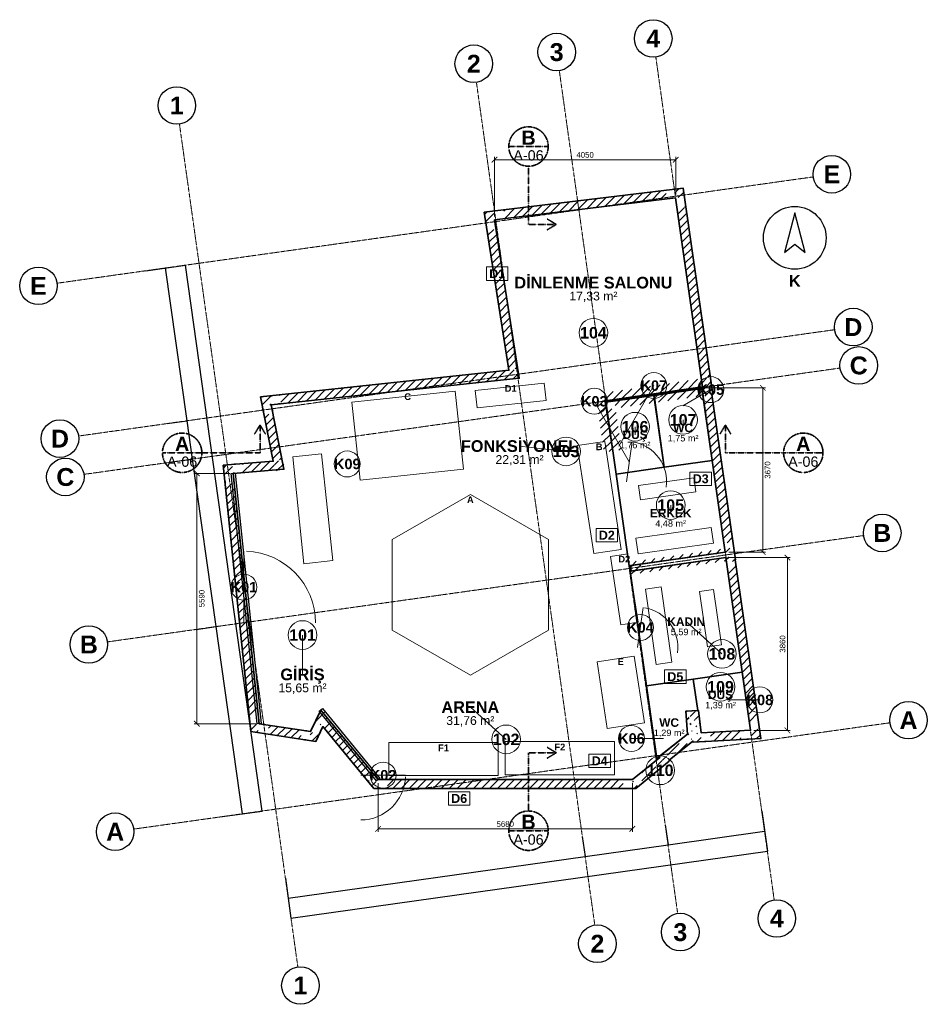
# Model space of a CAD drawing. Header units: millimetres. Extents: x -4770 to 15512, y -5017 to 16972.
import ezdxf
from ezdxf.enums import TextEntityAlignment as Align

# ---------------------------------------------------------------- set-up
doc = ezdxf.new("R2010")
doc.units = ezdxf.units.MM
doc.linetypes.add('DASHDOT', pattern=[3.556, 2.54, -0.508, 0, -0.508])
for name, color, linetype, lineweight in [('A-CEPHE', 5, 'Continuous', 25), ('A-DUVAR-MEVCUT', 8, 'Continuous', 35), ('A-DUVAR-YENI', 1, 'Continuous', 35), ('A-EKIPMAN', 9, 'Continuous', 18), ('A-KAPI', 8, 'Continuous', 18), ('A-KESIT-HAT', 1, 'DASHDOT', 35), ('A-MAHAL', 250, 'Continuous', 18), ('A-MOBILYA', 9, 'Continuous', 18), ('A-YAZI', 7, 'Continuous', 13), ('G-AKS-BALON', 8, 'Continuous', 25), ('G-AKS-HAT', 8, 'DASHDOT', 18), ('G-KUZEY', 7, 'Continuous', 25), ('G-OLCU', 7, 'Continuous', 13), ('G-OLCU-ZINCIR', 7, 'Continuous', 13)]:
    doc.layers.add(name, color=color, linetype=linetype, lineweight=lineweight)
doc.styles.add('GYM', font='arial.ttf')
doc.styles.add('GYM-B', font='arialbd.ttf')
doc.styles.add('OpenSansCondensed-Light', font='OpenSansCondensed-Light.ttf')
doc.dimstyles.new('EZDXF', dxfattribs={"dimtxt": 0.25, "dimasz": 0.175, "dimexe": 0.375, "dimexo": 0.125, "dimgap": 0.1, "dimtad": 1, "dimlfac": 100, "dimzin": 12, "dimdsep": 46, "dimtxsty": 'OpenSansCondensed-Light', "dimblk": 'ARCHTICK', "dimcen": 2.5, "dimazin": 3, "dimtfac": 0.5, "dimtmove": 2, "dimatfit": 3, "dimarcsym": 0})
doc.dimstyles.new('GYM-50', dxfattribs={"dimscale": 50, "dimtxt": 2.5, "dimasz": 2.5, "dimexe": 1.25, "dimexo": 1.5, "dimgap": 0.9, "dimtad": 1, "dimdec": 0, "dimtxsty": 'GYM', "dimblk": 'ARCHTICK', "dimcen": 2.5, "dimclrd": 7, "dimclre": 7, "dimclrt": 7, "dimazin": 3, "dimtfac": 1, "dimtmove": 0, "dimatfit": 3, "dimlwd": 18, "dimlwe": 13, "dimarcsym": 0})

# ---------------------------------------------------------------- blocks, each defined once
blk = doc.blocks.new('G_KUZEY')
blk.add_lwpolyline([(0, 560), (-230, -330), (0, -140), (230, -330)], close=True)
blk.add_circle((0, 0), 700)
at = {"style": 'GYM-B'}
blk.add_text('K', height=260, dxfattribs=at).set_placement((0, -960), align=Align.MIDDLE_CENTER)
blk = doc.blocks.new('_ARCHTICK')
at = {"color": 0, "linetype": 'ByBlock', "const_width": 0.15}
blk.add_lwpolyline([(-0.5, -0.5), (0.5, 0.5)], dxfattribs=at)

msp = doc.modelspace()

# ---------------------------------------------------------------- hatches: boundary and pattern name
at = {"layer": 'A-DUVAR-MEVCUT'}
h = msp.add_hatch(dxfattribs=at)
h.set_pattern_fill('ANSI31', scale=40)
h.paths.add_polyline_path([(11012, 4959), (11563, 1104), (11760.98784, 1132.29865), (11209.98784, 4987.29865)])
h.paths.add_polyline_path([(11353, 1092.99729), (11563, 1104), (11532.98444, 1314), (11735.01704, 1314), (11773, 1048.25716), (11773, 914.72839), (11377.37373, 894), (11353, 894)])
h.paths.add_polyline_path([(11563, 1104), (10456, 1046), (10466.46442, 846.27395), (11573.46442, 904.27395)])
h.paths.add_polyline_path([(10432.29032, 1256), (10456, 1046), (10666, 1057.00271), (10666, 856.72839), (10278.39157, 836.42009), (10275.47486, 862.25383), (10246, 838.72565), (10246, 1256)])
h.paths.add_polyline_path([(10456, 1046), (10400, 1542), (10201.26266, 1519.56191), (10257.26266, 1023.56191)])
h.paths.add_polyline_path([(10190, 1332), (10190, 1534.60563), (10400, 1542), (10423.70968, 1332)])
h.paths.add_polyline_path([(10400, 1542), (10116, 1532), (10123.03789, 1332.12387), (10407.03789, 1342.12387)])
h.paths.add_polyline_path([(10326, 1322), (10129.89105, 1322), (10116, 1532), (10326, 1539.39437)])
h.paths.add_polyline_path([(10116, 1532), (10150, 1018), (10349.56388, 1031.20072), (10315.56388, 1545.20072)])
h.paths.add_polyline_path([(9940, 850.36842), (10150, 1018), (10136.10895, 1228), (10360, 1228), (10360, 840.69587), (10278.39157, 836.42009), (10275.47486, 862.25383), (10207.50852, 808), (9940, 808)])
h.paths.add_polyline_path([(10150, 1018), (9527.47436, 521.07164), (9652.24609, 364.7642), (10274.77173, 861.69256)])
h.paths.add_polyline_path([(9317.47436, 322.81752), (9531, 498), (9527.47436, 521.07164), (9737.47436, 688.70322), (9737.47436, 408.70048), (9618.47696, 311.07164), (9317.47436, 311.07164)])
h.paths.add_polyline_path([(9527.47436, 521.07164), (9531, 498), (9728.70495, 528.21182), (9725.17931, 551.28346)])
h.paths.add_polyline_path([(9321, 325.71005), (9531, 498), (9527.47436, 521.07164), (9741, 691.51754), (9741, 411.59301), (9590.35551, 288), (9321, 288)])
h.paths.add_polyline_path([(9531, 498), (8924, 0), (9050.85552, -154.62108), (9657.85552, 343.37892)])
h.paths.add_polyline_path([(9134, -86.40699), (8995.54426, -200), (8714, -200), (8714, 0), (8924, 0), (9134, 172.28995)])
h.paths.add_polyline_path([(8924, 0), (3241, 0), (3241, -200), (8924, -200)])
h.paths.add_polyline_path([(3067.59807, 210), (3241, 0), (3451, 0), (3451, -200), (3146.77475, -200), (3031, -59.78993), (3031, 210)])
h.paths.add_polyline_path([(3241, 0), (1957, 1555), (1802.78013, 1427.65703), (3086.78013, -127.34297)])
h.paths.add_polyline_path([(1858.5625, 1345), (1957, 1555), (2130.40193, 1345)])
h.paths.add_polyline_path([(1957, 1555), (1732, 1075), (1913.09179, 990.11322), (2138.09179, 1470.11322)])
h.paths.add_polyline_path([(1522, 904.11387), (1522, 1106.32697), (1732, 1075), (1830.4375, 1285), (1942, 1285), (1942, 1051.78408), (1854.44496, 865), (1784.19936, 865)])
h.paths.add_polyline_path([(1732, 1075), (579, 1247), (549.49132, 1049.18888), (1702.49132, 877.18888)])
h.paths.add_polyline_path([(557.26033, 1457), (579, 1247), (789, 1215.67303), (789, 1037), (631.19936, 1037), (396.03926, 1072.08026), (369, 1333.27294), (369, 1457)])
h.paths.add_polyline_path([(579, 1247), (0, 6840), (-198.93685, 6819.40561), (380.06315, 1226.40561)])
h.paths.add_polyline_path([(210, 6856.82218), (0, 6840), (21.73967, 6630), (-179.32916, 6630), (-210, 6926.27294), (-210, 7023.81848), (116.83741, 7050), (210, 7050)])
h.paths.add_polyline_path([(0, 6840), (1136, 6931), (1120.03003, 7130.36138), (-15.96997, 7039.36138)])
h.paths.add_polyline_path([(1094.75781, 7141), (1136, 6931), (926, 6914.17782), (926, 7141)])
h.paths.add_polyline_path([(1136, 6931), (853, 8372), (656.74886, 8333.45796), (939.74886, 6892.45796)])
h.paths.add_polyline_path([(1063, 8394.4824), (853, 8372), (894.24219, 8162), (690.42172, 8162), (643, 8403.46539), (643, 8550.6605), (935.73101, 8582), (1063, 8582)])
h.paths.add_polyline_path([(853, 8372), (6392, 8965), (6370.70986, 9163.8636), (831.70986, 8570.8636)])
h.paths.add_polyline_path([(6359.19864, 9175), (6392, 8965), (6182, 8942.5176), (6182, 9175)])
h.paths.add_polyline_path([(6392, 8965), (5840, 12499), (5642.39599, 12468.13486), (6194.39599, 8934.13486)])
h.paths.add_polyline_path([(6050, 12524.49073), (5840, 12499), (5872.80136, 12289), (5670.37631, 12289), (5630, 12547.49617), (5630, 12674.9773), (5910.28884, 12709), (6050, 12709)])
h.paths.add_polyline_path([(5840, 12499), (9885, 12990), (9860.90001, 13188.54267), (5815.90001, 12697.54267)])
h.paths.add_polyline_path([(9915.16355, 12780), (9885, 12990), (9675, 12964.50927), (9675, 13165.9773), (9955.28884, 13200), (10056.88905, 13200), (10095, 12934.6698), (10095, 12780)])
h.paths.add_polyline_path([(9885, 12990), (10491, 8771), (10688.96826, 8799.43536), (10082.96826, 13018.43536)])
h.paths.add_polyline_path([(10500.33896, 8561), (10473, 8753), (10281, 8725.32836), (10281, 8741.19293), (10491, 8771), (10460.83645, 8981), (10662.88905, 8981), (10701, 8715.6698), (10701, 8598.80247), (10697.05334, 8598.24229), (10701, 8570.52514), (10701, 8561)])
h.paths.add_polyline_path([(10491, 8771), (8314, 8462), (8342.10598, 8263.98471), (10519.10598, 8572.98471)])
h.paths.add_polyline_path([(8524, 8472.10401), (8329, 8444), (8356.21177, 8252), (8346.09066, 8252), (8314, 8462), (8524, 8491.80707)])
h.paths.add_polyline_path([(8314, 8462), (8485.61987, 7338.92633), (8683.32482, 7369.13815), (8511.70495, 8492.21182)])
h.paths.add_polyline_path([(8455.85699, 7548.92633), (8485.61987, 7338.92633), (8453.52921, 7548.92633)])
h.paths.add_polyline_path([(8485.61987, 7338.92633), (8329, 8444), (8130.97892, 8415.93487), (8287.59879, 7310.8612)])
h.paths.add_polyline_path([(8539, 8474.26586), (8329, 8444), (8358.76288, 8234), (8348.84129, 8234), (8314, 8462), (8539, 8493.93615)])
h.paths.add_polyline_path([(8329, 8444), (10473, 8753), (10444.47015, 8950.95466), (8300.47015, 8641.95466)])
h.paths.add_polyline_path([(10502.90199, 8543), (10473, 8753), (10263, 8722.73414), (10263, 8738.63803), (10491, 8771), (10463.4219, 8963), (10665.4745, 8963), (10683, 8840.98663), (10683, 8543)])
h.paths.add_polyline_path([(10473, 8753), (10996, 5080), (11194.00282, 5108.1937), (10671.00282, 8781.1937)])
h.paths.add_polyline_path([(11024.72088, 4870), (11012, 4959), (10786, 4926.84981), (10786, 5050.16768), (10996, 5080), (10966.09801, 5290), (11168.11534, 5290), (11206, 5023.93814), (11206, 4870)])
h.paths.add_polyline_path([(10996, 5080), (8876.81642, 4778.95156), (8904.94574, 4580.93959), (11024.12932, 4881.98803)])
h.paths.add_polyline_path([(9086.81642, 4685.12827), (8895.31677, 4657.88601), (8876.81642, 4778.95156), (9086.81642, 4808.78389)])
h.paths.add_polyline_path([(8876.81642, 4778.95156), (8895.31677, 4657.88601), (9093.02171, 4688.09783), (9074.52136, 4809.16338)])
h.paths.add_polyline_path([(9105.31677, 4687.76008), (8895.31677, 4657.88601), (8876.81642, 4778.95156), (9105.31677, 4811.41202)])
h.paths.add_polyline_path([(8895.31677, 4657.88601), (11012, 4959), (10983.8321, 5157.00649), (8867.14886, 4855.8925)])
h.paths.add_polyline_path([(11042.01556, 4749), (11012, 4959), (10802, 4929.12593), (10802, 5052.44061), (10996, 5080), (10983.32725, 5169), (11185.34458, 5169), (11222, 4911.57103), (11222, 4910.09728), (11221.04179, 4909.96115), (11222, 4903.25716), (11222, 4749)])

# ---------------------------------------------------------------- linework, layer by layer
at = {"layer": 'A-CEPHE'}
for points in [[(-44.75972, 6835.35588), (44.75972, 6844.64412), (624.75972, 1254.64412), (535.24028, 1245.35588)], [(3274.7883, 28.54425), (3205.2117, -28.54425), (1925.2117, 1531.45575), (1994.7883, 1588.54425)]]:
    msp.add_lwpolyline(points, close=True, dxfattribs=at)
at = {"layer": 'A-DUVAR-MEVCUT'}
for points in [[(11221.04179, 4909.96115), (11791.94357, 915.72091), (10278.39157, 836.42009), (10275.47486, 862.25383), (9742.65371, 436.93168), (9745.91018, 415.62146), (8995.54426, -200), (3146.77475, -200), (2003.97522, 1183.99787), (1849.85398, 855.2059), (396.03926, 1072.08026), (-220.01508, 7023.01622), (896.54259, 7112.45878), (614.68743, 8547.62938), (6162.00312, 9141.51965), (5610.45834, 12672.60525), (10055.14799, 13212.12135), (10717.45096, 8601.13749), (10697.05334, 8598.24229), (11222.20569, 4910.1265)], [(11012, 4959), (11563, 1104), (10456, 1046), (10400, 1542), (10116, 1532), (10150, 1018), (9527.47436, 521.07164), (9531, 498), (8924, 0), (3241, 0), (1957, 1555), (1732, 1075), (579, 1247), (0, 6840), (1136, 6931), (853, 8372), (6392, 8965), (5840, 12499), (9885, 12990), (10491, 8771), (8314, 8462), (8485.61987, 7338.92633), (8329, 8444), (10473, 8753), (10996, 5080), (8876.81642, 4778.95156), (8895.31677, 4657.88601)]]:
    msp.add_lwpolyline(points, close=True, dxfattribs=at)
at = {"layer": 'A-DUVAR-YENI'}
for points in [[(10473, 8753), (8329, 8444), (8849, 4775), (10996, 5080)], [(9403.29452, 8580.48246), (9631.66352, 6976.65965), (8558.61802, 6823.86825), (8331.29042, 8427.83935)], [(10475.81937, 8733.19972), (10704.18837, 7129.37691), (9632.65354, 6976.80062), (9404.28454, 8580.62343)], [(11012, 4959), (8868, 4654), (9466, 472), (10150, 1018), (10116, 1532), (10400, 1542), (10456, 1046), (11563, 1104)], [(10280.14346, 2245.09933), (10380.77907, 1541.32321), (10116, 1532), (10150, 1018), (9496.83309, 496.61238), (9463.16892, 491.79861), (9233.85158, 2095.4861)], [(11377.47369, 2402.01073), (11563, 1104), (10456, 1046), (10400, 1542), (10381.78418, 1541.3586), (10281.13339, 2245.24089)]]:
    msp.add_lwpolyline(points, close=True, dxfattribs=at)
at = {"layer": 'A-EKIPMAN'}
for points in [[(6991.3334, 8468.45876), (6949.89041, 8856.25055), (5408.6666, 8691.54124), (5450.10959, 8303.74945)], [(4960.45095, 8673.31202), (2653.58692, 8426.77938), (2839.54905, 6686.68798), (5146.41308, 6933.22062)], [(8301.8949, 7552.8534), (7689.02869, 7459.07169), (8058.1051, 5047.1466), (8670.97131, 5140.92831)], [(5300, 6369.88661), (3550.72689, 5359.9433), (3550.72689, 3340.0567), (5300, 2330.11339), (7049.27311, 3340.0567), (7049.27311, 5359.9433)], [(8815.52917, 5045.57862), (8430.01656, 4986.5869), (8664.47083, 3454.42138), (9049.98344, 3513.4131)], [(9188.61305, 1272.15913), (8961.72182, 2754.89996), (8131.38695, 2627.84087), (8358.27818, 1145.10004)], [(5925, 90), (5925, 830), (3475, 830), (3475, 90)], [(8525, 110), (8525, 850), (6075, 850), (6075, 110)]]:
    msp.add_lwpolyline(points, close=True, dxfattribs=at)
at = {"layer": 'A-KAPI'}
for p, q in [((8787.3721, 6654.37937), (8912.6279, 7545.62063)), ((240, 3500), (240, 5100)), ((9037.3721, 2954.37937), (9162.6279, 3845.62063)), ((2850, 100), (3850, 100))]:
    msp.add_line(p, q, dxfattribs=at)
for centre, radius, start, end in [((8787.3721, 6654.37937), 900, -8, 80), ((240, 3500), 1600, 0, 88), ((9037.3721, 2954.37937), 900, -8, 80), ((2850, 100), 1000, -90, -2)]:
    msp.add_arc(centre, radius, start, end, dxfattribs=at)
at = {"layer": 'A-KESIT-HAT'}
for p, q in [((6160, 14140), (7040, 14140)), ((6600, 13700), (6600, 12400)), ((6600, 12400), (7220, 12400)), ((7220, 12400), (7020, 12520)), ((7220, 12400), (7020, 12280)), ((600, 7920), (480, 7720)), ((600, 7300), (600, 7920)), ((600, 7920), (720, 7720)), ((11000, 7920), (10880, 7720)), ((11000, 7300), (11000, 7920)), ((11000, 7920), (11120, 7720)), ((-1580, 7300), (-700, 7300)), ((-700, 7300), (600, 7300)), ((12300, 7300), (11000, 7300)), ((12300, 7300), (13180, 7300)), ((7220, 600), (7020, 720)), ((6600, -700), (6600, 600)), ((6600, 600), (7220, 600)), ((7220, 600), (7020, 480)), ((6160, -1140), (7040, -1140))]:
    msp.add_line(p, q, dxfattribs=at)
for centre in [(6600, 14140), (-1140, 7300), (12740, 7300), (6600, -1140)]:
    msp.add_circle(centre, 440, dxfattribs=at)
at = {"layer": 'A-MAHAL'}
for p, q in [((8620, 7450), (9400, 8800.99963)), ((10050, 8350), (10673.53829, 8710)), ((8850, 7100), (8070, 8450.99963)), ((10054.23645, 7855.00017), (10054.23645, 8035.00017)), ((8981.23664, 7702.2495), (8981.23664, 7882.2495)), ((6400, 7450), (7439.23048, 7330)), ((2550, 7050), (2550, 7050)), ((9777.09054, 5951.43909), (9777.09054, 6131.43909)), ((240, 4300), (240, 4300)), ((10122.70129, 3528.50033), (10922.70129, 2808.50033)), ((9100, 3400), (9100, 3400)), ((1550, 2350), (1550, 3230)), ((10890.77574, 1893.62044), (10890.77574, 2073.62044)), ((11050, 1780), (11770, 1780)), ((5300, 1620), (6100, 900)), ((9620, 920), (8900, 920)), ((3350, 100), (3350, 100))]:
    msp.add_line(p, q, dxfattribs=at)
for points in [[(5660, 11150), (6140, 11150), (6140, 11450), (5660, 11450)], [(10207.46134, 6570), (10687.46134, 6570), (10687.46134, 6870), (10207.46134, 6870)], [(8110, 5310), (8590, 5310), (8590, 5610), (8110, 5610)], [(9640, 2150), (10120, 2150), (10120, 2450), (9640, 2450)], [(7950, 270), (8430, 270), (8430, 570), (7950, 570)], [(4810, -570), (5290, -570), (5290, -270), (4810, -270)]]:
    msp.add_lwpolyline(points, close=True, dxfattribs=at)
for centre, radius in [((8050, 9980), 320), ((9400, 8800.99963), 290), ((10673.53829, 8710), 290), ((8070, 8450.99963), 290), ((8981.23664, 7882.2495), 320), ((10054.23645, 8035.00017), 320), ((7439.23048, 7330), 320), ((2550, 7050), 290), ((9777.09054, 6131.43909), 320), ((240, 4300), 290), ((1550, 3230), 320), ((9100, 3400), 290), ((10922.70129, 2808.50033), 320), ((10890.77574, 2073.62044), 320), ((11770, 1780), 290), ((6100, 900), 320), ((8900, 920), 290), ((9542.088, 208.58984), 320), ((3350, 100), 290)]:
    msp.add_circle(centre, radius, dxfattribs=at)
at = {"layer": 'A-MOBILYA'}
for points in [[(1977.78546, 7277.39803), (1331.34623, 7209.45452), (1582.21454, 4822.60197), (2228.65377, 4890.54548)], [(9058.45138, 6566.50755), (9103.4583, 6249.68839), (10341.03313, 6425.49665), (10296.02621, 6742.31581)], [(8998.13474, 5391.34292), (9047.36105, 5044.82197), (10730.46282, 5283.9212), (10681.23651, 5630.44215)], [(9561.81032, 4306.5688), (9215.33462, 4257.02493), (9455.97628, 2574.143), (9802.45197, 2623.68687)], [(10737.02973, 4247.3292), (10420.25195, 4202.03195), (10597.19435, 2964.61876), (10913.97212, 3009.91602)]]:
    msp.add_lwpolyline(points, close=True, dxfattribs=at)
at = {"layer": 'G-AKS-BALON'}
for centre in [(9386.42289, 16552.01029), (7229.60505, 16248.88931), (5377.23919, 15988.55627), (-1258.20667, 15056.00517), (13378.20927, 13519.68238), (-4350.23863, 11028.11152), (13857.833, 10106.98224), (13978.16993, 9250.74044), (-3870.61491, 7615.41138), (-3750.27797, 6759.16958), (14503.93786, 5509.70723), (-3224.51004, 3018.13636), (15091.55678, 1328.58142), (-2636.89113, -1162.98945), (12148.53164, -3101.41469), (9991.7138, -3404.53567), (8139.34795, -3664.86871), (1503.90208, -4597.41981)]:
    msp.add_circle(centre, 420, dxfattribs=at)
at = {"layer": 'G-AKS-HAT'}
for p, q in [((12090.07894, -2685.5021), (9444.87559, 16136.0977)), ((9933.2611, -2988.62308), (7288.05775, 15832.97672)), ((8080.89524, -3248.95612), (5435.6919, 15572.64368)), ((1445.44938, -4181.50722), (-1199.75397, 14640.09258)), ((-3934.32604, 11086.56422), (12962.29668, 13461.22968)), ((-3454.70232, 7673.86408), (13441.92041, 10048.52954)), ((-3334.36538, 6817.62228), (13562.25734, 9192.28774)), ((-2808.59745, 3076.58907), (14088.02527, 5451.25453)), ((-2220.97854, -1104.53675), (14675.64419, 1270.12871))]:
    msp.add_line(p, q, dxfattribs=at)

# ---------------------------------------------------------------- block references
at = {"layer": 'G-KUZEY'}
msp.add_blockref('G_KUZEY', (12550, 12100), dxfattribs=at)

# ---------------------------------------------------------------- texts
at = {"layer": 'A-EKIPMAN', "style": 'GYM-B'}
for s, p in [('D1', (6200, 8736.25055)), ('C', (3900, 8553.31202)), ('B', (8180, 7432.8534)), ('A', (5300, 6249.88661)), ('D2', (8740, 4925.57862)), ('E', (8660, 2634.89996)), ('F1', (4700, 710)), ('F2', (7300, 730))]:
    msp.add_text(s, height=150, dxfattribs=at).set_placement(p, align=Align.MIDDLE_CENTER)
at = {"layer": 'A-KESIT-HAT'}
for s, height, style, p in [('B', 316.8, 'GYM-B', (6600, 14338)), ('A-06', 228.8, 'GYM', (6600, 13942)), ('A', 316.8, 'GYM-B', (-1140, 7498)), ('A', 316.8, 'GYM-B', (12740, 7498)), ('A-06', 228.8, 'GYM', (-1140, 7102)), ('A-06', 228.8, 'GYM', (12740, 7102)), ('B', 316.8, 'GYM-B', (6600, -942)), ('A-06', 228.8, 'GYM', (6600, -1338))]:
    msp.add_text(s, height=height, dxfattribs=dict(at, style=style)).set_placement(p, align=Align.MIDDLE_CENTER)
at = {"layer": 'A-MAHAL', "style": 'GYM-B'}
for s, height, p in [('D1', 200, (5900, 11300)), ('104', 256, (8050, 9980)), ('K07', 232, (9400, 8800.99963)), ('K05', 232, (10673.53829, 8710)), ('K03', 232, (8070, 8450.99963)), ('107', 256, (10054.23645, 8035.00017)), ('106', 256, (8981.23664, 7882.2495)), ('103', 256, (7439.23048, 7330)), ('K09', 232, (2550, 7050)), ('D3', 200, (10447.46134, 6720)), ('105', 256, (9777.09054, 6131.43909)), ('D2', 200, (8350, 5460)), ('K01', 232, (240, 4300)), ('K04', 232, (9100, 3400)), ('101', 256, (1550, 3230)), ('108', 256, (10922.70129, 2808.50033)), ('D5', 200, (9880, 2300)), ('109', 256, (10890.77574, 2073.62044)), ('K08', 232, (11770, 1780)), ('102', 256, (6100, 900)), ('K06', 232, (8900, 920)), ('D4', 200, (8190, 420)), ('K02', 232, (3350, 100)), ('110', 256, (9542.088, 208.58984)), ('D6', 200, (5050, -420))]:
    msp.add_text(s, height=height, dxfattribs=at).set_placement(p, align=Align.MIDDLE_CENTER)
at = {"layer": 'A-YAZI'}
for s, height, style, p in [('DİNLENME SALONU', 260, 'GYM-B', (8050, 11100)), ('17,33 m²', 195, 'GYM', (8050, 10800)), ('WC', 190, 'GYM-B', (10054.23645, 7855.00017)), ('DUŞ', 190, 'GYM-B', (8981.23664, 7702.2495)), ('1,75 m²', 145, 'GYM', (10054.23645, 7625.00017)), ('FONKSİYONEL', 260, 'GYM-B', (6400, 7450)), ('1,76 m²', 145, 'GYM', (8981.23664, 7472.2495)), ('22,31 m²', 195, 'GYM', (6400, 7150)), ('ERKEK', 190, 'GYM-B', (9777.09054, 5951.43909)), ('4,48 m²', 145, 'GYM', (9777.09054, 5721.43909)), ('KADIN', 190, 'GYM-B', (10122.70129, 3528.50033)), ('5,59 m²', 145, 'GYM', (10122.70129, 3298.50033)), ('GİRİŞ', 260, 'GYM-B', (1550, 2350)), ('15,65 m²', 195, 'GYM', (1550, 2050)), ('DUŞ', 190, 'GYM-B', (10890.77574, 1893.62044)), ('1,39 m²', 145, 'GYM', (10890.77574, 1663.62044)), ('ARENA', 260, 'GYM-B', (5300, 1620)), ('31,76 m²', 195, 'GYM', (5300, 1320)), ('WC', 190, 'GYM-B', (9742.088, 1275)), ('1,29 m²', 145, 'GYM', (9742.088, 1045))]:
    msp.add_text(s, height=height, dxfattribs=dict(at, style=style)).set_placement(p, align=Align.MIDDLE_CENTER)
at = {"layer": 'G-AKS-BALON', "style": 'GYM-B'}
for s, p in [('4', (9386.42289, 16552.01029)), ('3', (7229.60505, 16248.88931)), ('2', (5377.23919, 15988.55627)), ('1', (-1258.20667, 15056.00517)), ('E', (13378.20927, 13519.68238)), ('E', (-4350.23863, 11028.11152)), ('D', (13857.833, 10106.98224)), ('C', (13978.16993, 9250.74044)), ('D', (-3870.61491, 7615.41138)), ('C', (-3750.27797, 6759.16958)), ('B', (14503.93786, 5509.70723)), ('B', (-3224.51004, 3018.13636)), ('A', (15091.55678, 1328.58142)), ('A', (-2636.89113, -1162.98945)), ('4', (12148.53164, -3101.41469)), ('3', (9991.7138, -3404.53567)), ('2', (8139.34795, -3664.86871)), ('1', (1503.90208, -4597.41981))]:
    msp.add_text(s, height=399, dxfattribs=at).set_placement(p, align=Align.MIDDLE_CENTER)

# ---------------------------------------------------------------- dimensions: what is measured, and where the dimension line sits
at = {"layer": 'G-OLCU'}
for base, p1, p2 in [((5840, 13845), (5840, 12500), (9890, 12990)), ((3240, -1100), (3240, 0), (8920, 0))]:
    msp.add_linear_dim(base=base, p1=p1, p2=p2, dimstyle='GYM-50', dxfattribs=at).render()
for base, p1, p2 in [((11835, 8750), (10470, 8750), (11000, 5080)), ((-810, 6840), (0, 6840), (580, 1250)), ((12385, 1100), (11560, 1100), (11010, 4960))]:
    msp.add_linear_dim(base=base, p1=p1, p2=p2, angle=90, dimstyle='GYM-50', dxfattribs=at).render()
at = {"layer": 'G-OLCU-ZINCIR'}
for base, p1, p2, angle in [((650.79886, -700.93475), (-240.4424, -826.19055), (-1953.78991, 11364.91042), 98), ((-1028.54555, 8014.83818), (-1474.16618, 7952.21028), (-1953.78991, 11364.91042), 98), ((-908.20861, 7158.59638), (-1353.82924, 7095.96848), (-1474.16618, 7952.21028), 98), ((-382.44068, 3417.56316), (-828.06131, 3354.93527), (-1353.82924, 7095.96848), 98), ((205.17823, -763.56265), (-240.4424, -826.19055), (-828.06131, 3354.93527), 98), ((1292.35897, -3092.21235), (1167.10318, -2200.97108), (11811.73274, -704.96596), 8), ((9717.54279, -1453.70757), (9654.91489, -1008.08694), (11811.73274, -704.96596), 8), ((7865.17694, -1714.04061), (7802.54904, -1268.41998), (9654.91489, -1008.08694), 8), ((1229.73107, -2646.59171), (1167.10318, -2200.97108), (7802.54904, -1268.41998), 8)]:
    msp.add_linear_dim(base=base, p1=p1, p2=p2, angle=angle, dimstyle='EZDXF', dxfattribs=at).render()

doc.saveas('drawing.dxf')
